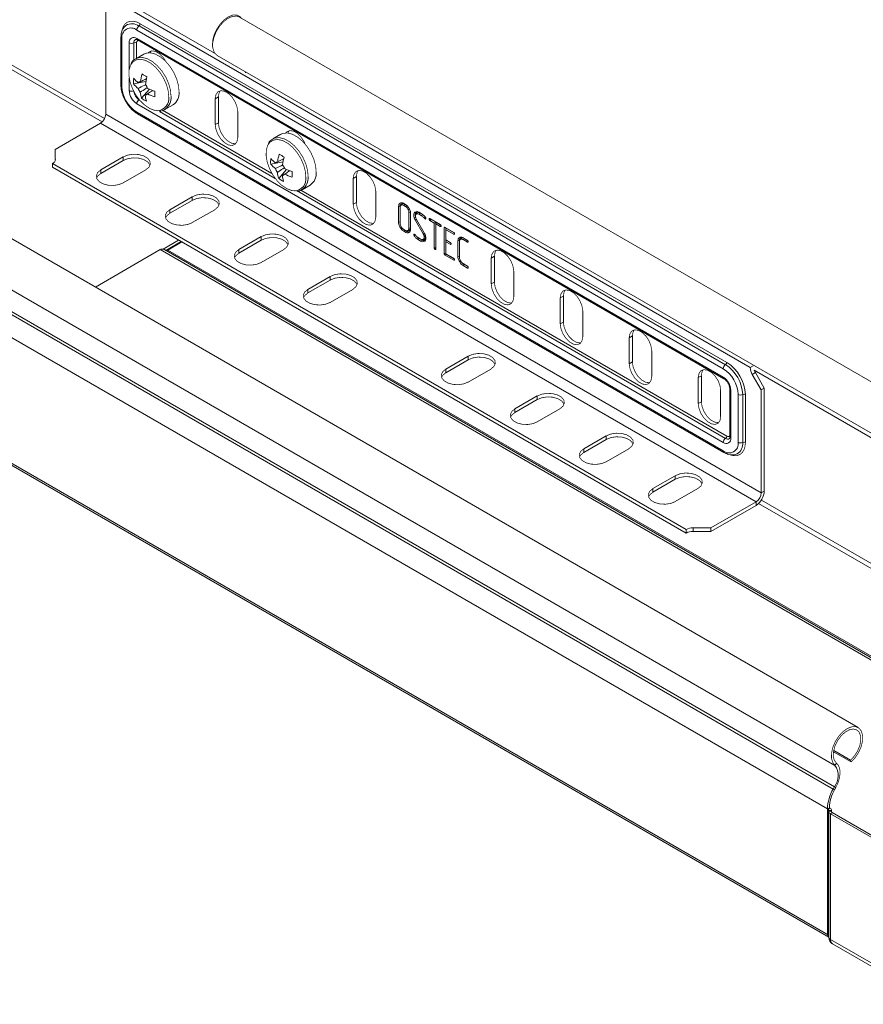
# Model space of a CAD drawing. Header units: millimetres. Extents: x 268 to 1703, y -1326 to 670.
# Tile 24 of 30: x 789 to 962, y 108 to 310. Entities that reach past the tile are written whole.
import ezdxf

# ---------------------------------------------------------------- set-up
doc = ezdxf.new("R2010")
doc.units = ezdxf.units.MM
doc.linetypes.add('K5LT32768', pattern=[0])
doc.linetypes.add('K5LT32769', pattern=[0])

msp = doc.modelspace()

# ---------------------------------------------------------------- linework, layer by layer
at = {"color": 7, "linetype": 'K5LT32768', "lineweight": 15}
for p, q in [((659.25, 400.44), (828.56, 302.7)), ((805.53, 288.57), (658.61, 373.39)), ((938.36, 238.24), (808.5, 313.21)), ((806.25, 311.24), (806.25, 290.15)), ((813.32, 308.71), (933.53, 239.32)), ((1023.15, 200.67), (833.65, 310.07)), ((932.82, 238.01), (812.62, 307.41)), ((813.07, 308.24), (933.27, 238.84)), ((809.37, 305.94), (809.37, 296.14)), ((809.57, 305.65), (809.57, 295.85)), ((812.62, 305.69), (932.82, 236.29)), ((812.76, 305.37), (932.97, 235.97)), ((815.58, 303.12), (815.35, 302.75)), ((814.04, 302.47), (812.39, 301.53)), ((829.1, 302.19), (1018.6, 192.79)), ((834.89, 298.83), (834.91, 298.66)), ((811.95, 296.36), (814.49, 296.83)), ((813.59, 293.42), (815.22, 295.27)), ((814.34, 294.07), (814.61, 294.24)), ((829.34, 293.71), (828.7, 293.34)), ((828.7, 293.34), (828.7, 288.03)), ((829.34, 293.71), (829.34, 288.4)), ((932.82, 222.91), (812.62, 292.3)), ((812.62, 290.58), (932.82, 221.19)), ((818.39, 291.13), (820.04, 292.08)), ((833.3, 285.38), (833.3, 290.69)), ((806.25, 290.15), (940.6, 212.59)), ((812.76, 290.26), (932.97, 220.87)), ((805.19, 288.32), (795.92, 282.96)), ((805.19, 288.32), (939.54, 210.76)), ((829.34, 288.4), (828.7, 288.03)), ((842.14, 286.04), (840.5, 285.1)), ((795.92, 280.85), (795.92, 282.96)), ((809.85, 281.41), (805.26, 278.76)), ((809.85, 280.68), (805.26, 278.03)), ((809.85, 280.68), (809.85, 281.41)), ((795.34, 280.04), (925.2, 205.07)), ((795.34, 279.3), (795.34, 280.04)), ((795.34, 279.3), (925.2, 204.33)), ((805.26, 278.03), (805.26, 278.76)), ((809.85, 276.11), (814.45, 278.76)), ((840.06, 279.93), (842.59, 280.4)), ((841.7, 276.99), (843.33, 278.84)), ((842.45, 277.63), (842.72, 277.81)), ((857.62, 277.38), (856.99, 277.01)), ((856.99, 277.01), (856.99, 271.71)), ((857.62, 277.38), (857.62, 272.07)), ((846.5, 274.7), (848.14, 275.65)), ((960.47, 164.48), (770.96, 273.88)), ((823.99, 273.25), (819.4, 270.6)), ((823.99, 272.51), (819.4, 269.86)), ((823.99, 272.51), (823.99, 273.25)), ((861.58, 269.05), (861.58, 274.36)), ((819.4, 269.86), (819.4, 270.6)), ((823.99, 267.94), (828.59, 270.6)), ((857.62, 272.07), (856.99, 271.71)), ((866.58, 271.32), (866.28, 271.25)), ((866.28, 268.01), (866.28, 271.25)), ((866.58, 268.08), (866.58, 271.12)), ((866.61, 271.08), (866.61, 267.8)), ((867.33, 271.86), (867.68, 271.66)), ((867.54, 271.7), (867.33, 271.48)), ((867.69, 271.27), (867.33, 271.48)), ((867.9, 271.49), (867.69, 271.27)), ((868.4, 266.77), (868.4, 270.04)), ((868.7, 266.84), (868.7, 270.12)), ((868.74, 269.83), (868.74, 266.59)), ((869.7, 269.52), (869.4, 269.45)), ((871.32, 265.66), (869.72, 268.4)), ((869.73, 269.28), (869.74, 269.11)), ((869.74, 269.11), (869.76, 269.02)), ((869.76, 269.02), (869.78, 268.93)), ((870.01, 269.89), (869.86, 269.67)), ((869.95, 268.57), (871.54, 265.83)), ((869.96, 270.14), (870.24, 270.21)), ((870.46, 270.06), (870.98, 269.76)), ((870.98, 269.37), (870.46, 269.67)), ((871.2, 269.59), (870.66, 269.9)), ((871.82, 268.95), (871.61, 268.79)), ((871.71, 268.7), (871.61, 268.79)), ((872.76, 268.73), (872.52, 268.67)), ((872.7, 268.76), (874.81, 267.55)), ((872.92, 268.6), (872.7, 268.38)), ((873.59, 267.87), (872.7, 268.38)), ((872.84, 268.67), (872.84, 268.68)), ((873.88, 268.04), (872.92, 268.6)), ((866.58, 268.08), (866.28, 268.01)), ((867.54, 266.41), (867.3, 266.59)), ((867.33, 266.57), (867.69, 266.36)), ((873.88, 268.04), (873.59, 267.87)), ((873.59, 262.76), (873.59, 267.87)), ((873.88, 262.83), (873.88, 268.04)), ((874.05, 267.95), (873.92, 267.68)), ((873.92, 267.68), (873.92, 262.57)), ((874.81, 267.16), (873.92, 267.68)), ((874.9, 267.45), (874.05, 267.95)), ((875.9, 266.92), (875.65, 266.86)), ((875.65, 261.59), (875.65, 266.86)), ((875.82, 266.96), (877.57, 265.95)), ((875.94, 261.66), (875.94, 266.89)), ((876.11, 266.76), (875.98, 266.49)), ((875.98, 266.49), (875.98, 264.41)), ((877.57, 265.57), (875.98, 266.49)), ((877.67, 265.85), (876.11, 266.76)), ((955.72, 156.74), (766.21, 266.14)), ((818.02, 262.53), (821.2, 264.37)), ((838.14, 265.09), (833.54, 262.43)), ((838.14, 264.35), (833.54, 261.7)), ((838.14, 264.35), (838.14, 265.09)), ((867.68, 265.98), (867.33, 266.18)), ((867.89, 266.2), (867.78, 266.27)), ((869.63, 265.52), (869.4, 265.46)), ((869.42, 265.36), (869.4, 265.46)), ((869.67, 265.47), (869.42, 265.36)), ((869.48, 265.25), (869.42, 265.36)), ((869.56, 265.59), (869.66, 265.49)), ((870.28, 264.87), (870.8, 264.56)), ((870.8, 264.18), (870.28, 264.48)), ((871.56, 265.8), (871.32, 265.66)), ((871.53, 264.96), (871.52, 265.11)), ((871.72, 264.34), (871.57, 264.12)), ((871.79, 264.41), (871.72, 264.34)), ((871.78, 265.3), (871.81, 265.19)), ((871.81, 265.19), (871.85, 265.01)), ((871.83, 265.04), (871.82, 265.15)), ((871.85, 265.01), (871.86, 264.91)), ((871.86, 264.91), (871.86, 264.79)), ((875.98, 264.41), (876.86, 263.9)), ((876.11, 264.3), (875.98, 264.03)), ((876.96, 263.81), (876.11, 264.3)), ((878.73, 264.31), (878.44, 264.23)), ((880.38, 263.95), (879.49, 264.46)), ((879.5, 264.84), (880.38, 264.33)), ((880.48, 264.23), (879.7, 264.68)), ((804.14, 254.73), (817.44, 262.41)), ((1006.95, 153.01), (817.44, 262.41)), ((1007.67, 153.08), (818.17, 262.48)), ((818.54, 262.26), (821.7, 264.09)), ((818.98, 262.31), (821.87, 263.98)), ((1008.49, 152.91), (818.98, 262.31)), ((833.54, 261.7), (833.54, 262.43)), ((838.14, 259.78), (842.73, 262.43)), ((873.88, 262.83), (873.59, 262.76)), ((873.92, 262.63), (873.75, 262.46)), ((873.91, 262.49), (873.87, 262.44)), ((873.92, 262.73), (873.9, 262.75)), ((875.98, 264.03), (875.98, 261.58)), ((876.86, 263.52), (875.98, 264.03)), ((878.44, 260.99), (878.44, 264.23)), ((878.73, 261.06), (878.73, 264.1)), ((878.77, 264.06), (878.77, 260.78)), ((880.54, 264.12), (880.38, 263.95)), ((955.35, 151.9), (765.84, 261.3)), ((955.59, 152.33), (766.09, 261.73)), ((875.94, 261.66), (875.65, 261.59)), ((876.04, 261.5), (875.82, 261.28)), ((877.57, 260.27), (875.82, 261.28)), ((875.98, 261.58), (877.57, 260.66)), ((877.67, 260.56), (876.04, 261.5)), ((877.73, 260.44), (877.57, 260.27)), ((878.73, 261.06), (878.44, 260.99)), ((885.91, 261.05), (885.27, 260.69)), ((885.27, 260.69), (885.27, 255.38)), ((885.91, 261.05), (885.91, 255.75)), ((879.49, 259.55), (880.38, 259.04)), ((879.71, 259.38), (879.5, 259.16)), ((880.38, 258.65), (879.5, 259.16)), ((879.71, 259.38), (879.54, 259.52)), ((880.48, 258.94), (879.71, 259.38)), ((954.18, 147.85), (764.67, 257.25)), ((852.28, 256.92), (847.68, 254.27)), ((852.28, 256.19), (852.28, 256.92)), ((889.87, 252.73), (889.87, 258.03)), ((852.28, 256.19), (847.68, 253.53)), ((847.68, 253.53), (847.68, 254.27)), ((852.28, 251.61), (856.88, 254.27)), ((885.91, 255.75), (885.27, 255.38)), ((900.05, 252.89), (899.41, 252.52)), ((899.41, 252.52), (899.41, 247.21)), ((900.05, 252.89), (900.05, 247.58)), ((904.01, 244.56), (904.01, 249.87)), ((900.05, 247.58), (899.41, 247.21)), ((914.19, 244.73), (913.56, 244.36)), ((913.56, 244.36), (913.56, 239.05)), ((914.19, 244.73), (914.19, 239.42)), ((880.56, 240.59), (875.97, 237.94)), ((880.56, 239.86), (880.56, 240.59)), ((918.15, 236.4), (918.15, 241.7)), ((880.56, 239.86), (875.97, 237.2)), ((914.19, 239.42), (913.56, 239.05)), ((938.93, 238.58), (938.36, 238.24)), ((875.97, 237.2), (875.97, 237.94)), ((880.56, 235.29), (885.16, 237.94)), ((928.33, 236.56), (927.7, 236.19)), ((927.7, 236.19), (927.7, 230.89)), ((928.33, 236.56), (928.33, 231.25)), ((939.41, 237.22), (938.77, 236.85)), ((938.77, 236.85), (940.6, 233.68)), ((939.41, 237.22), (941.24, 234.05)), ((941.24, 234.05), (940.6, 233.68)), ((941.24, 212.96), (941.24, 234.05)), ((894.71, 232.43), (890.11, 229.78)), ((894.71, 231.69), (894.71, 232.43)), ((932.29, 228.23), (932.29, 233.54)), ((934.17, 233.89), (934.17, 224.09)), ((934.17, 233.89), (934.17, 233.88)), ((934.38, 233.6), (934.38, 223.81)), ((935.87, 222.94), (935.87, 232.74)), ((936.81, 232.72), (936.81, 222.92)), ((937.35, 232.7), (937.35, 222.91)), ((940.6, 212.59), (940.6, 233.68)), ((954.18, 122.09), (764.67, 231.49)), ((764.92, 230.94), (954.43, 121.55)), ((894.71, 231.69), (890.11, 229.04)), ((928.33, 231.25), (927.7, 230.89)), ((890.11, 229.04), (890.11, 229.78)), ((894.71, 227.12), (899.3, 229.78)), ((908.85, 224.27), (904.25, 221.61)), ((908.85, 223.53), (908.85, 224.27)), ((908.85, 223.53), (904.25, 220.88)), ((904.25, 220.88), (904.25, 221.61)), ((908.85, 218.96), (913.44, 221.61)), ((935.67, 220.57), (935.6, 220.54)), ((922.99, 216.1), (918.39, 213.45)), ((922.99, 215.37), (922.99, 216.1)), ((922.99, 215.37), (918.39, 212.71)), ((918.39, 212.71), (918.39, 213.45)), ((922.99, 210.79), (927.59, 213.45)), ((940.6, 212.59), (941.24, 212.96)), ((930.27, 205.41), (939.54, 210.76)), ((930.27, 204.67), (939.54, 210.02)), ((939.54, 210.76), (939.54, 210.02)), ((925.2, 204.33), (925.2, 205.07)), ((930.27, 205.41), (926.62, 205.41)), ((926.62, 204.67), (926.62, 205.41)), ((930.27, 204.67), (926.62, 204.67)), ((930.27, 204.67), (930.27, 205.41)), ((959.02, 157.44), (955.41, 159.52)), ((958.92, 157.81), (955.46, 159.81)), ((959.02, 157.44), (958.92, 157.81)), ((955.72, 156.74), (956.02, 157.2)), ((955.59, 152.33), (955.35, 151.9)), ((955.35, 151.9), (955.63, 151.75)), ((955.59, 152.33), (955.87, 152.19)), ((955.87, 152.19), (955.63, 151.75)), ((954.18, 147.85), (954.57, 148.07)), ((954.18, 147.85), (954.18, 122.09)), ((954.18, 147.85), (954.32, 147.77)), ((954.71, 147.99), (954.32, 147.77)), ((954.32, 147.77), (954.32, 122.01)), ((954.48, 147.52), (954.46, 147.33)), ((955.01, 147.31), (954.46, 147.33)), ((954.46, 147.29), (954.46, 121.54)), ((955.03, 147.51), (954.48, 147.52)), ((954.57, 148.07), (954.71, 147.99)), ((955.03, 147.51), (955.01, 147.31)), ((955.03, 147.21), (955.03, 147.54)), ((955.17, 147.07), (954.79, 146.85)), ((954.79, 146.85), (954.79, 121.09)), ((954.79, 146.85), (976.24, 134.46)), ((955.17, 147.07), (976.63, 134.68)), ((954.18, 122.09), (954.32, 122.01)), ((954.43, 121.55), (954.46, 121.52)), ((954.79, 121.09), (976.24, 108.71)), ((955.2, 120.18), (976.66, 107.79))]:
    msp.add_line(p, q, dxfattribs=at)
at = {"color": 8, "linetype": 'K5LT32769', "lineweight": 15, "true_color": 0x808080}
for p, q in [((659.25, 373.99), (806.02, 289.26)), ((811.06, 299.31), (811.06, 304.79)), ((812.01, 304.77), (812.01, 301.21)), ((812.55, 304.75), (812.55, 301.61)), ((811.06, 294.99), (811.06, 297.63)), ((813.07, 293.13), (813.11, 293.16)), ((813.07, 293.13), (813.19, 293.06)), ((817.27, 290.71), (840.99, 277.01)), ((817.9, 290.96), (840.32, 278.02)), ((845.46, 274.43), (933.27, 223.74)), ((846.25, 274.6), (933.53, 224.21)), ((1024.5, 188.44), (939.18, 237.7)), ((1024.04, 161.89), (940.03, 210.39)), ((1024.5, 162.69), (940.63, 211.11)), ((955.01, 147.31), (955.01, 147.28)), ((955.03, 147.51), (955.03, 147.21))]:
    msp.add_line(p, q, dxfattribs=at)
at = {"color": 8, "linetype": 'K5LT32769', "true_color": 0x808080, "const_width": 0.15}
for points in [[(809.53, 307.02), (809.58, 307.33), (809.8, 308.03), (810.15, 308.59), (810.62, 308.98), (811.2, 309.19), (811.86, 309.22), (812.58, 309.06), (813.32, 308.71)], [(819.16, 293.68), (819.06, 294.91), (818.7, 296.22), (818.12, 297.53), (817.35, 298.75), (816.44, 299.81), (815.44, 300.64), (814.42, 301.18), (813.44, 301.41), (812.56, 301.31), (811.84, 300.88), (811.36, 300.24)], [(819.63, 293.76), (819.53, 295.04), (819.16, 296.41), (818.56, 297.77), (817.75, 299.03), (816.8, 300.13), (815.76, 300.99), (814.7, 301.56), (813.68, 301.8), (812.77, 301.69), (812.42, 301.54)], [(847.27, 277.25), (847.16, 278.48), (846.81, 279.79), (846.23, 281.1), (845.46, 282.32), (844.55, 283.38), (843.55, 284.21), (842.52, 284.75), (841.54, 284.98), (840.67, 284.88), (839.95, 284.45), (839.47, 283.81)], [(847.74, 277.33), (847.63, 278.61), (847.27, 279.98), (846.66, 281.33), (845.86, 282.6), (844.91, 283.7), (843.87, 284.56), (842.81, 285.13), (841.79, 285.37), (840.88, 285.26), (840.53, 285.11)], [(937.35, 222.91), (937.28, 222.09), (937.06, 221.39), (936.71, 220.83), (936.23, 220.43), (935.65, 220.22), (934.99, 220.19), (934.28, 220.36), (934.06, 220.44)]]:
    msp.add_lwpolyline(points, dxfattribs=at)
at = {"color": 7, "linetype": 'K5LT32768', "const_width": 0.15}
for points in [[(828.2, 303.66), (828.12, 304.17), (828.16, 305.23), (828.45, 306.38), (828.97, 307.53), (829.67, 308.59), (830.49, 309.47), (831.39, 310.11), (832.27, 310.46), (833.09, 310.49), (833.76, 310.19), (834.14, 309.79)], [(833.65, 310.07), (833.05, 310.27), (832.21, 310.2), (831.3, 309.8), (830.4, 309.11), (829.57, 308.17), (828.89, 307.07), (828.42, 305.89), (828.18, 304.73), (828.2, 303.68), (828.48, 302.84), (828.99, 302.26), (829.1, 302.19)], [(821.28, 294.71), (821.17, 295.99), (820.8, 297.35), (820.2, 298.71), (819.4, 299.98), (818.45, 301.08), (817.41, 301.94), (816.35, 302.51), (815.33, 302.75), (814.41, 302.64), (814.04, 302.47)], [(818.57, 300.96), (818.01, 301.81), (817.26, 302.56), (816.46, 303.02), (815.71, 303.14), (815.1, 302.9), (814.94, 302.75)], [(811.36, 300.24), (811.32, 300.16), (811.04, 299.19), (811.02, 298.02), (811.25, 296.74), (811.72, 295.42), (812.4, 294.14), (813.25, 292.99), (814.21, 292.04), (815.23, 291.35), (816.24, 290.96), (816.95, 290.88)], [(834.93, 298.61), (834.93, 298.64), (834.89, 298.83)], [(833.3, 290.69), (833.16, 291.68), (832.76, 292.71), (832.15, 293.65), (831.4, 294.4), (830.6, 294.86), (829.85, 294.98), (829.24, 294.74), (828.84, 294.17), (828.7, 293.34)], [(829.73, 294.96), (829.48, 294.54), (829.34, 293.71)], [(818.39, 291.13), (818.41, 291.14), (818.49, 291.19)], [(828.7, 288.03), (828.84, 287.05), (829.24, 286.02), (829.85, 285.07), (830.6, 284.33), (831.4, 283.86), (832.15, 283.75), (832.76, 283.99), (833.16, 284.55), (833.3, 285.38)], [(829.34, 288.4), (829.48, 287.41), (829.88, 286.39), (830.49, 285.44), (831.24, 284.69), (832.04, 284.23), (832.79, 284.11), (832.91, 284.13)], [(847.14, 284.02), (846.9, 284.54), (846.29, 285.49), (845.54, 286.23), (844.74, 286.7), (843.99, 286.81), (843.38, 286.57), (843.15, 286.32)], [(843.87, 286.8), (843.62, 286.37), (843.59, 286.3)], [(849.38, 278.28), (849.28, 279.56), (848.91, 280.92), (848.31, 282.28), (847.51, 283.55), (846.56, 284.65), (845.52, 285.51), (844.45, 286.08), (843.43, 286.32), (842.52, 286.21), (842.14, 286.04)], [(839.47, 283.81), (839.43, 283.73), (839.15, 282.76), (839.13, 281.59), (839.36, 280.31), (839.83, 278.99), (840.51, 277.71), (841.36, 276.56), (842.32, 275.61), (843.34, 274.92), (844.35, 274.53), (845.06, 274.45)], [(814.45, 278.76), (815.1, 279.29), (815.39, 279.92), (815.29, 280.57), (814.81, 281.16), (814.01, 281.62), (812.99, 281.9), (811.87, 281.96), (810.78, 281.79), (809.85, 281.41)], [(815.34, 279.72), (815.29, 279.84), (814.81, 280.43), (814.01, 280.89), (812.99, 281.16), (811.87, 281.22), (810.78, 281.05), (809.85, 280.68)], [(805.26, 278.76), (804.61, 278.23), (804.32, 277.6), (804.42, 276.95), (804.89, 276.36), (805.69, 275.9), (806.71, 275.62), (807.84, 275.56), (808.93, 275.73), (809.85, 276.11)], [(861.58, 274.36), (861.45, 275.35), (861.05, 276.38), (860.43, 277.32), (859.68, 278.07), (858.89, 278.53), (858.14, 278.65), (857.53, 278.41), (857.13, 277.84), (856.99, 277.01)], [(858.01, 278.63), (857.76, 278.21), (857.62, 277.38)], [(805.26, 278.03), (804.61, 277.49), (804.37, 277.07)], [(846.5, 274.7), (846.52, 274.71), (846.6, 274.76)], [(828.59, 270.6), (829.24, 271.13), (829.53, 271.76), (829.43, 272.41), (828.96, 273), (828.16, 273.46), (827.13, 273.74), (826.01, 273.79), (824.92, 273.62), (823.99, 273.25)], [(829.48, 271.56), (829.43, 271.67), (828.96, 272.26), (828.16, 272.72), (827.13, 273), (826.01, 273.06), (824.92, 272.89), (823.99, 272.51)], [(819.4, 270.6), (818.75, 270.06), (818.46, 269.43), (818.56, 268.78), (819.03, 268.19), (819.83, 267.73), (820.86, 267.46), (821.98, 267.4), (823.07, 267.57), (823.99, 267.94)], [(856.99, 271.71), (857.13, 270.72), (857.53, 269.69), (858.14, 268.75), (858.89, 268), (859.68, 267.54), (860.43, 267.42), (861.05, 267.66), (861.45, 268.23), (861.58, 269.05)], [(857.62, 272.07), (857.76, 271.09), (858.16, 270.06), (858.77, 269.11), (859.52, 268.36), (860.32, 267.9), (861.07, 267.79), (861.2, 267.8)], [(866.89, 271.69), (866.81, 271.58), (866.74, 271.47)], [(819.4, 269.86), (818.75, 269.33), (818.51, 268.9)], [(868.7, 270.12), (868.61, 270.09), (868.52, 270.07), (868.4, 270.04)], [(869.75, 269.05), (869.62, 269), (869.48, 268.94)], [(869.96, 270.14), (869.88, 270.13), (869.8, 270.13), (869.69, 270.12)], [(869.97, 268.54), (869.91, 268.51), (869.83, 268.47), (869.72, 268.4)], [(870.66, 269.9), (870.6, 269.83), (870.54, 269.76), (870.46, 269.67)], [(871.2, 269.59), (871.13, 269.52), (871.07, 269.46), (870.98, 269.37)], [(867.54, 266.41), (867.48, 266.34), (867.42, 266.27), (867.33, 266.18)], [(868.11, 266.27), (868.24, 266.28), (868.37, 266.29)], [(868.7, 266.84), (868.61, 266.82), (868.52, 266.8), (868.4, 266.77)], [(874.97, 267.33), (874.89, 267.26), (874.81, 267.16)], [(842.73, 262.43), (843.38, 262.97), (843.67, 263.6), (843.57, 264.24), (843.1, 264.83), (842.3, 265.3), (841.28, 265.57), (840.15, 265.63), (839.06, 265.46), (838.14, 265.09)], [(843.62, 263.39), (843.57, 263.51), (843.1, 264.1), (842.3, 264.56), (841.28, 264.84), (840.15, 264.89), (839.06, 264.72), (838.14, 264.35)], [(867.89, 266.2), (867.83, 266.14), (867.77, 266.07), (867.68, 265.98)], [(869.72, 265.4), (869.61, 265.33), (869.48, 265.25)], [(870.5, 264.7), (870.43, 264.64), (870.37, 264.57), (870.28, 264.48)], [(871.01, 264.41), (870.95, 264.34), (870.88, 264.27), (870.8, 264.18)], [(871.22, 264.48), (871.35, 264.49), (871.48, 264.49)], [(871.75, 265.39), (871.64, 265.34), (871.48, 265.28)], [(871.81, 265.19), (871.68, 265.16), (871.52, 265.11)], [(871.83, 265.04), (871.74, 265.02), (871.65, 264.99), (871.53, 264.96)], [(877.73, 265.74), (877.68, 265.68), (877.57, 265.57)], [(879.04, 264.68), (878.97, 264.57), (878.9, 264.45)], [(879.7, 264.68), (879.64, 264.62), (879.57, 264.55), (879.49, 264.46)], [(833.54, 262.43), (832.89, 261.9), (832.6, 261.27), (832.7, 260.62), (833.18, 260.03), (833.97, 259.57), (835, 259.29), (836.12, 259.24), (837.21, 259.41), (838.14, 259.78)], [(877.03, 263.69), (876.97, 263.63), (876.86, 263.52)], [(889.87, 258.03), (889.73, 259.02), (889.33, 260.05), (888.72, 260.99), (887.97, 261.74), (887.17, 262.2), (886.42, 262.32), (885.81, 262.08), (885.41, 261.51), (885.27, 260.69)], [(886.29, 262.3), (886.05, 261.88), (885.91, 261.05)], [(833.54, 261.7), (832.89, 261.16), (832.65, 260.74)], [(880.54, 258.82), (880.49, 258.76), (880.38, 258.65)], [(856.88, 254.27), (857.52, 254.8), (857.81, 255.43), (857.72, 256.08), (857.24, 256.67), (856.44, 257.13), (855.42, 257.41), (854.29, 257.46), (853.2, 257.3), (852.28, 256.92)], [(857.76, 255.23), (857.72, 255.35), (857.24, 255.94), (856.44, 256.4), (855.42, 256.67), (854.29, 256.73), (853.2, 256.56), (852.28, 256.19)], [(847.68, 254.27), (847.04, 253.73), (846.74, 253.1), (846.84, 252.46), (847.32, 251.87), (848.12, 251.4), (849.14, 251.13), (850.26, 251.07), (851.35, 251.24), (852.28, 251.61)], [(885.27, 255.38), (885.41, 254.39), (885.81, 253.36), (886.42, 252.42), (887.17, 251.67), (887.97, 251.21), (888.72, 251.09), (889.33, 251.33), (889.73, 251.9), (889.87, 252.73)], [(885.91, 255.75), (886.05, 254.76), (886.45, 253.73), (887.06, 252.78), (887.81, 252.04), (888.61, 251.58), (889.36, 251.46), (889.48, 251.48)], [(904.01, 249.87), (903.87, 250.86), (903.47, 251.88), (902.86, 252.83), (902.11, 253.58), (901.31, 254.04), (900.56, 254.16), (899.95, 253.92), (899.55, 253.35), (899.41, 252.52)], [(900.44, 254.14), (900.19, 253.72), (900.05, 252.89)], [(847.68, 253.53), (847.04, 253), (846.79, 252.57)], [(899.41, 247.21), (899.55, 246.23), (899.95, 245.2), (900.56, 244.25), (901.31, 243.5), (902.11, 243.04), (902.86, 242.93), (903.47, 243.17), (903.87, 243.73), (904.01, 244.56)], [(900.05, 247.58), (900.19, 246.59), (900.59, 245.57), (901.2, 244.62), (901.95, 243.87), (902.75, 243.41), (903.5, 243.29), (903.62, 243.31)], [(918.15, 241.7), (918.01, 242.69), (917.61, 243.72), (917, 244.67), (916.25, 245.41), (915.46, 245.87), (914.71, 245.99), (914.09, 245.75), (913.69, 245.19), (913.56, 244.36)], [(914.58, 245.98), (914.33, 245.55), (914.19, 244.73)], [(885.16, 237.94), (885.81, 238.47), (886.1, 239.1), (886, 239.75), (885.52, 240.34), (884.73, 240.8), (883.7, 241.08), (882.58, 241.14), (881.49, 240.97), (880.56, 240.59)], [(886.05, 238.9), (886, 239.02), (885.52, 239.61), (884.73, 240.07), (883.7, 240.34), (882.58, 240.4), (881.49, 240.23), (880.56, 239.86)], [(913.56, 239.05), (913.69, 238.06), (914.09, 237.03), (914.71, 236.09), (915.46, 235.34), (916.25, 234.88), (917, 234.76), (917.61, 235), (918.01, 235.57), (918.15, 236.4)], [(914.19, 239.42), (914.33, 238.43), (914.73, 237.4), (915.34, 236.46), (916.09, 235.71), (916.89, 235.25), (917.64, 235.13), (917.77, 235.15)], [(875.97, 237.94), (875.32, 237.41), (875.03, 236.78), (875.13, 236.13), (875.6, 235.54), (876.4, 235.08), (877.42, 234.8), (878.55, 234.74), (879.64, 234.91), (880.56, 235.29)], [(875.97, 237.2), (875.32, 236.67), (875.08, 236.25)], [(932.29, 233.54), (932.16, 234.53), (931.76, 235.56), (931.15, 236.5), (930.4, 237.25), (929.6, 237.71), (928.85, 237.83), (928.24, 237.59), (927.84, 237.02), (927.7, 236.19)], [(928.72, 237.81), (928.47, 237.39), (928.33, 236.56)], [(899.3, 229.78), (899.95, 230.31), (900.24, 230.94), (900.14, 231.59), (899.67, 232.18), (898.87, 232.64), (897.84, 232.91), (896.72, 232.97), (895.63, 232.8), (894.71, 232.43)], [(900.19, 230.74), (900.14, 230.85), (899.67, 231.44), (898.87, 231.9), (897.84, 232.18), (896.72, 232.24), (895.63, 232.07), (894.71, 231.69)], [(927.7, 230.89), (927.84, 229.9), (928.24, 228.87), (928.85, 227.92), (929.6, 227.18), (930.4, 226.72), (931.15, 226.6), (931.76, 226.84), (932.16, 227.41), (932.29, 228.23)], [(928.33, 231.25), (928.47, 230.27), (928.87, 229.24), (929.48, 228.29), (930.23, 227.54), (931.03, 227.08), (931.78, 226.97), (931.91, 226.98)], [(890.11, 229.78), (889.46, 229.24), (889.17, 228.61), (889.27, 227.96), (889.75, 227.37), (890.54, 226.91), (891.57, 226.64), (892.69, 226.58), (893.78, 226.75), (894.71, 227.12)], [(890.11, 229.04), (889.46, 228.51), (889.22, 228.08)], [(913.44, 221.61), (914.09, 222.15), (914.38, 222.77), (914.29, 223.42), (913.81, 224.01), (913.01, 224.48), (911.99, 224.75), (910.86, 224.81), (909.77, 224.64), (908.85, 224.27)], [(914.33, 222.57), (914.29, 222.69), (913.81, 223.28), (913.01, 223.74), (911.99, 224.02), (910.86, 224.07), (909.77, 223.9), (908.85, 223.53)], [(904.25, 221.61), (903.6, 221.08), (903.31, 220.45), (903.41, 219.8), (903.89, 219.21), (904.69, 218.75), (905.71, 218.47), (906.83, 218.42), (907.92, 218.58), (908.85, 218.96)], [(904.25, 220.88), (903.6, 220.34), (903.36, 219.92)], [(927.59, 213.45), (928.23, 213.98), (928.53, 214.61), (928.43, 215.26), (927.95, 215.85), (927.15, 216.31), (926.13, 216.59), (925, 216.64), (923.91, 216.47), (922.99, 216.1)], [(928.48, 214.41), (928.43, 214.52), (927.95, 215.12), (927.15, 215.58), (926.13, 215.85), (925, 215.91), (923.91, 215.74), (922.99, 215.37)], [(918.39, 213.45), (917.75, 212.91), (917.45, 212.28), (917.55, 211.64), (918.03, 211.04), (918.83, 210.58), (919.85, 210.31), (920.98, 210.25), (922.07, 210.42), (922.99, 210.79)], [(918.39, 212.71), (917.75, 212.18), (917.5, 211.75)], [(959.02, 157.44), (959.87, 158.34), (960.57, 159.42), (961.09, 160.59), (961.37, 161.76), (961.39, 162.83), (961.15, 163.72), (960.67, 164.34), (959.99, 164.66), (959.17, 164.65), (958.26, 164.3), (957.35, 163.65), (956.51, 162.74), (955.81, 161.66), (955.3, 160.49), (955.02, 159.32), (955, 158.25), (955.24, 157.37), (955.72, 156.74)], [(958.92, 157.81), (959.7, 158.66), (960.35, 159.67), (960.8, 160.77), (961.01, 161.85), (960.96, 162.8), (960.67, 163.56), (960.14, 164.03), (959.45, 164.19), (958.63, 164.02), (957.78, 163.54), (956.97, 162.78), (956.26, 161.82), (955.73, 160.74), (955.43, 159.65), (955.37, 158.63), (955.58, 157.79), (956.02, 157.2)], [(956.02, 157.2), (956.35, 156.84), (956.58, 156.36), (956.72, 155.78), (956.75, 155.13), (956.68, 154.42), (956.51, 153.68), (956.23, 152.92), (955.87, 152.19)]]:
    msp.add_lwpolyline(points, dxfattribs=at)
at = {"color": 8, "linetype": 'K5LT32769', "lineweight": 15, "true_color": 0x808080}
for centre, radius, start, end in [((811.63, 306.33), 2.38, 53.0922, 122.0937), ((809.71, 305.97), 0.348, 185.384, 245.9735), ((812.72, 304.85), 0.717, 118.8569, 186.835), ((813.05, 304.82), 0.507, 109.1192, 187.5557), ((812.95, 305.65), 0.339, 173.1146, 235.5734), ((809.71, 296.17), 0.348, 185.3466, 245.9749), ((811.56, 295.97), 1.1, 242.952, 290.372), ((814.33, 295.09), 2.34, 187.1281, 237.1546), ((816.72, 293.34), 2.47, 275.3903, 7.9267), ((816.64, 293.56), 3, 308.1414, 3.8469), ((812.95, 290.54), 0.339, 173.1131, 235.5749), ((844.82, 276.91), 2.47, 275.3905, 7.9269), ((844.74, 277.13), 3, 308.1417, 3.847), ((933.16, 236.25), 0.34, 173.1431, 235.2921), ((934.52, 233.92), 0.351, 187.0215, 245.8416), ((933.84, 224.6), 0.495, 231.3811, 311.9454), ((934.52, 224.12), 0.348, 185.3477, 245.9738), ((933.7, 224.29), 0.7, 232.1741, 301.9548), ((934.47, 222.61), 2.36, 300.3554, 7.6137), ((933.16, 221.15), 0.339, 173.1129, 235.5894), ((954.17, 121.71), 0.338, 28.6899, 62.4265), ((955.02, 121.97), 0.7, 176.9716, 216.981), ((955.07, 121.65), 0.63, 201.309, 243.323), ((955.75, 120.98), 0.97, 173.1248, 235.5628)]:
    msp.add_arc(centre, radius, start, end, dxfattribs=at)
at = {"color": 7, "linetype": 'K5LT32768', "lineweight": 15}
for centre, radius, start, end in [((812.7, 308.74), 0.622, 305.8202, 357.1927), ((811.43, 305.95), 1.88, 50.7968, 189.2142), ((813.7, 307.36), 1.09, 125.8207, 177.1924), ((812.01, 304.94), 0.959, 50.7973, 189.2133), ((811.56, 305.76), 1.09, 242.8113, 294.1759), ((812.26, 304.2), 0.622, 62.8116, 114.1753), ((818.75, 296.79), 6.81, 173.9206, 183.5576), ((817.07, 301.88), 6.71, 220.5863, 231.9067), ((813.37, 296.3), 0.531, 88.6508, 146.3821), ((825.92, 295.15), 12.65, 165.0667, 172.3627), ((824.84, 315.65), 20.53, 237.1342, 240.4114), ((826.93, 294.54), 12.65, 165.0682, 172.3612), ((816.18, 296.15), 6.62, 182.6054, 237.3945), ((814.43, 295.15), 3.37, 182.6059, 237.3941), ((817.05, 300.73), 6.71, 220.5864, 231.9066), ((815.34, 296.3), 2.58, 199.2528, 219.0863), ((819.62, 295.29), 6.31, 185.6223, 197.2228), ((812.39, 294.6), 2.58, 19.253, 39.087), ((820.11, 306.87), 12.59, 245.178, 252.6194), ((837.39, 293.82), 21.07, 177.1821, 180.2961), ((818.47, 294.43), 2.82, 303.7053, 5.6675), ((813.7, 292.25), 1.09, 125.8206, 177.1925), ((817.76, 299.17), 7.1, 234.0332, 243.5123), ((814.36, 294.6), 0.531, 268.6543, 326.3783), ((820.62, 294.68), 6.31, 185.621, 197.2241), ((820.08, 305.73), 12.59, 245.178, 252.6194), ((803.95, 290.26), 2.31, 302.6054, 357.3946), ((794.92, 280.95), 1.01, 294.3737, 354.3055), ((846.86, 280.36), 6.81, 173.9205, 183.5587), ((845.18, 285.45), 6.71, 220.5865, 231.9068), ((854.03, 278.72), 12.65, 165.0683, 172.3619), ((852.95, 299.22), 20.52, 237.1341, 240.4114), ((855.04, 278.11), 12.65, 165.068, 172.3606), ((845.16, 284.3), 6.71, 220.5862, 231.9065), ((843.45, 279.87), 2.58, 199.2544, 219.0855), ((841.48, 279.87), 0.531, 88.6524, 146.3825), ((840.5, 278.17), 2.58, 19.2532, 39.0867), ((848.21, 290.44), 12.59, 245.1779, 252.6195), ((865.47, 277.39), 21.04, 177.1806, 180.2986), ((847.73, 278.86), 6.31, 185.621, 197.2233), ((845.87, 282.74), 7.1, 234.0332, 243.5124), ((842.46, 278.17), 0.531, 268.6562, 326.374), ((848.73, 278.25), 6.31, 185.621, 197.2249), ((848.19, 289.3), 12.59, 245.178, 252.6195), ((846.58, 278), 2.82, 303.7056, 5.6678), ((817.87, 261.81), 0.729, 65.6862, 125.6181), ((818.72, 262.68), 0.453, 245.686, 305.6183), ((933.91, 237.96), 1.09, 125.8207, 177.1924), ((932.91, 239.35), 0.622, 305.8202, 357.1927), ((929.13, 232.37), 7.69, 2.6055, 57.3945), ((929.06, 232.33), 8.3, 2.6055, 57.3945), ((941.24, 238.34), 2.89, 181.9567, 211.1439), ((929.26, 232.44), 6.62, 2.6056, 57.3944), ((931.01, 233.45), 3.37, 2.6059, 57.3942), ((942.34, 238.91), 3.39, 201.0384, 210.0474), ((936.37, 233.71), 1.09, 242.8125, 294.1747), ((937.07, 232.15), 0.622, 62.81, 114.178), ((932.91, 224.24), 0.622, 305.8205, 357.1925), ((933.43, 223.65), 0.959, 230.7974, 9.2133), ((933.91, 222.86), 1.09, 125.8206, 177.1925), ((934.01, 222.64), 1.88, 230.7969, 9.2138), ((936.37, 223.91), 1.09, 242.8125, 294.1747), ((937.07, 222.35), 0.622, 62.81, 114.178), ((937.55, 213.13), 3.69, 302.6055, 357.3945), ((938.3, 212.7), 2.31, 302.6054, 357.3946), ((926.56, 202.52), 2.89, 88.8558, 118.04), ((926.56, 201.79), 2.89, 88.8558, 118.04), ((952.66, 154.62), 3.72, 321.9543, 34.7637), ((962.76, 147.57), 8.59, 149.717, 178.1227), ((962.36, 147.82), 7.8, 149.717, 178.1228), ((954.22, 147.52), 0.267, 0.5583, 66.4257), ((955, 147.34), 0.534, 180.5526, 246.4315), ((954.5, 147.5), 0.534, 0.5416, 66.4376), ((955.28, 147.31), 0.267, 180.5486, 246.4355), ((954.76, 122.03), 0.582, 173.1323, 235.5555), ((954.84, 121.54), 0.377, 180.1145, 197.902)]:
    msp.add_arc(centre, radius, start, end, dxfattribs=at)
for points, knots in [([(810.36, 308.34), (810.17, 308.15), (809.78, 307.78), (809.44, 306.95), (809.39, 306.29), (809.37, 305.94)], [0, 0, 0, 0, 0.311776, 0.637389, 1, 1, 1, 1]), ([(812.38, 305.48), (812.39, 305.48), (812.41, 305.5), (812.61, 305.45), (812.73, 305.38), (812.76, 305.37)], [0, 0, 0, 0, 0.482945, 0.877778, 1, 1, 1, 1]), ([(812.44, 301.51), (812.34, 301.46), (811.97, 301.29), (811.62, 300.9), (811.46, 300.53), (811.42, 300.44)], [0, 0, 0, 0, 0.232869, 0.813744, 1, 1, 1, 1]), ([(813.4, 296.82), (813.34, 296.79), (813.18, 296.72), (813.03, 296.64), (812.93, 296.59)], [0, 0, 0, 0, 0.381765, 1, 1, 1, 1]), ([(813.39, 296.83), (813.48, 296.87), (813.87, 297.06), (814.26, 297.25), (814.56, 297.4)], [0, 0, 0, 0, 0.226642, 1, 1, 1, 1]), ([(809.37, 296.14), (809.37, 295.94), (809.39, 295.38), (809.61, 294.4), (810.08, 293.24), (810.73, 292.15), (811.52, 291.19), (812.23, 290.59), (812.65, 290.33), (812.76, 290.26)], [0, 0, 0, 0, 0.090959, 0.260695, 0.42994, 0.59888, 0.768322, 0.939039, 1, 1, 1, 1]), ([(812.91, 295.45), (813, 295.5), (813.5, 295.74), (814.01, 295.99), (814.42, 296.19)], [0, 0, 0, 0, 0.191017, 1, 1, 1, 1]), ([(814.74, 295.61), (814.36, 295.36), (813.9, 295.04), (813.43, 294.73), (813.34, 294.67)], [0, 0, 0, 0, 0.809265, 1, 1, 1, 1]), ([(815.88, 295.04), (815.6, 294.85), (815.24, 294.6), (814.88, 294.36), (814.8, 294.3)], [0, 0, 0, 0, 0.773325, 1, 1, 1, 1]), ([(817.33, 290.81), (817.33, 290.81), (817.66, 290.78), (818.08, 290.92), (818.41, 291.17), (818.49, 291.24)], [0, 0, 0, 0, 0.003898, 0.742425, 1, 1, 1, 1]), ([(840.55, 285.08), (840.44, 285.03), (840.08, 284.86), (839.72, 284.47), (839.57, 284.1), (839.53, 284)], [0, 0, 0, 0, 0.232869, 0.813749, 1, 1, 1, 1]), ([(841.49, 280.4), (841.58, 280.44), (842.03, 280.66), (842.48, 280.88), (842.85, 281.06)], [0, 0, 0, 0, 0.196989, 1, 1, 1, 1]), ([(841.01, 279.02), (841.11, 279.07), (841.61, 279.31), (842.12, 279.56), (842.52, 279.76)], [0, 0, 0, 0, 0.191017, 1, 1, 1, 1]), ([(841.51, 280.39), (841.45, 280.36), (841.29, 280.29), (841.14, 280.21), (841.04, 280.16)], [0, 0, 0, 0, 0.381765, 1, 1, 1, 1]), ([(842.85, 279.18), (842.47, 278.93), (842, 278.61), (841.54, 278.3), (841.45, 278.24)], [0, 0, 0, 0, 0.809265, 1, 1, 1, 1]), ([(843.9, 278.55), (843.65, 278.38), (843.32, 278.15), (842.99, 277.93), (842.91, 277.87)], [0, 0, 0, 0, 0.754741, 1, 1, 1, 1]), ([(845.44, 274.38), (845.44, 274.38), (845.77, 274.35), (846.19, 274.49), (846.51, 274.74), (846.6, 274.81)], [0, 0, 0, 0, 0.003906, 0.742421, 1, 1, 1, 1]), ([(866.28, 271.25), (866.29, 271.4), (866.32, 271.69), (866.54, 271.93), (866.83, 272.04), (867.12, 271.98), (867.29, 271.89), (867.33, 271.86)], [0, 0, 0, 0, 0.242173, 0.472269, 0.696819, 0.917702, 1, 1, 1, 1]), ([(866.58, 271.32), (866.59, 271.46), (866.61, 271.72), (866.82, 271.93), (866.99, 272.04), (867.1, 272.02), (867.1, 272.02)], [0, 0, 0, 0, 0.34168, 0.67273, 0.995493, 1, 1, 1, 1]), ([(867.33, 271.48), (867.23, 271.52), (867.05, 271.61), (866.83, 271.56), (866.67, 271.41), (866.62, 271.23), (866.61, 271.1), (866.61, 271.08)], [0, 0, 0, 0, 0.248865, 0.493806, 0.707353, 0.930958, 1, 1, 1, 1]), ([(867.28, 271.8), (867.28, 271.8), (867.17, 271.85), (867.02, 271.81), (866.93, 271.72), (866.89, 271.68)], [0, 0, 0, 0, 0.036065, 0.651446, 1, 1, 1, 1]), ([(867.68, 271.66), (867.82, 271.57), (868.08, 271.38), (868.41, 270.93), (868.64, 270.46), (868.73, 270.08), (868.74, 269.89), (868.74, 269.83)], [0, 0, 0, 0, 0.243126, 0.481354, 0.699511, 0.916638, 1, 1, 1, 1]), ([(868.4, 270.04), (868.39, 270.15), (868.37, 270.38), (868.21, 270.72), (868.01, 271.02), (867.82, 271.19), (867.71, 271.26), (867.69, 271.27)], [0, 0, 0, 0, 0.248974, 0.48973, 0.704043, 0.936238, 1, 1, 1, 1]), ([(869.4, 269.45), (869.41, 269.59), (869.43, 269.81), (869.56, 270.02), (869.65, 270.09), (869.69, 270.12)], [0, 0, 0, 0, 0.49786, 0.744002, 1, 1, 1, 1]), ([(869.48, 268.94), (869.46, 269), (869.43, 269.12), (869.41, 269.29), (869.4, 269.39), (869.4, 269.45)], [0, 0, 0, 0, 0.336917, 0.665824, 1, 1, 1, 1]), ([(869.72, 268.4), (869.69, 268.46), (869.62, 268.58), (869.55, 268.76), (869.5, 268.88), (869.48, 268.94)], [0, 0, 0, 0, 0.324339, 0.661117, 1, 1, 1, 1]), ([(869.69, 270.12), (869.8, 270.17), (869.99, 270.25), (870.29, 270.15), (870.43, 270.07), (870.46, 270.06)], [0, 0, 0, 0, 0.48242, 0.910648, 1, 1, 1, 1]), ([(869.7, 269.52), (869.71, 269.65), (869.73, 269.85), (869.84, 270.05), (869.92, 270.11), (869.96, 270.14)], [0, 0, 0, 0, 0.48978, 0.739682, 1, 1, 1, 1]), ([(870.46, 269.67), (870.36, 269.72), (870.19, 269.8), (869.98, 269.77), (869.82, 269.65), (869.74, 269.47), (869.74, 269.33), (869.73, 269.28)], [0, 0, 0, 0, 0.247346, 0.454902, 0.661657, 0.8848, 1, 1, 1, 1]), ([(869.78, 268.93), (869.81, 268.87), (869.84, 268.78), (869.9, 268.66), (869.93, 268.6), (869.95, 268.57)], [0, 0, 0, 0, 0.496812, 0.74824, 1, 1, 1, 1]), ([(870.66, 269.9), (870.55, 269.95), (870.34, 270.04), (870.12, 270), (870.04, 269.91), (870.02, 269.88)], [0, 0, 0, 0, 0.452064, 0.800159, 1, 1, 1, 1]), ([(870.98, 269.76), (871.06, 269.7), (871.25, 269.58), (871.52, 269.33), (871.69, 269.13), (871.78, 269.03)], [0, 0, 0, 0, 0.313673, 0.651594, 1, 1, 1, 1]), ([(871.61, 268.79), (871.55, 268.87), (871.44, 269.01), (871.22, 269.21), (871.07, 269.31), (870.98, 269.37)], [0, 0, 0, 0, 0.319709, 0.594821, 1, 1, 1, 1]), ([(871.85, 268.84), (871.83, 268.82), (871.78, 268.77), (871.73, 268.72), (871.71, 268.7)], [0, 0, 0, 0, 0.496421, 1, 1, 1, 1]), ([(871.86, 268.82), (871.86, 268.79), (871.85, 268.73), (871.81, 268.7), (871.77, 268.68), (871.73, 268.69), (871.71, 268.69), (871.71, 268.7)], [0, 0, 0, 0, 0.292173, 0.588425, 0.763187, 0.939489, 1, 1, 1, 1]), ([(871.78, 269.03), (871.78, 269.02), (871.79, 269.01), (871.81, 268.98), (871.83, 268.94), (871.85, 268.88), (871.86, 268.84), (871.86, 268.82)], [0, 0, 0, 0, 0.110905, 0.16631, 0.390418, 0.690867, 1, 1, 1, 1]), ([(872.52, 268.67), (872.53, 268.7), (872.55, 268.75), (872.58, 268.78), (872.61, 268.79), (872.64, 268.79), (872.68, 268.77), (872.7, 268.76)], [0, 0, 0, 0, 0.319217, 0.554284, 0.598785, 0.772341, 1, 1, 1, 1]), ([(872.57, 268.51), (872.56, 268.53), (872.54, 268.56), (872.53, 268.62), (872.53, 268.65), (872.52, 268.67)], [0, 0, 0, 0, 0.317604, 0.638411, 1, 1, 1, 1]), ([(872.84, 268.67), (872.8, 268.64), (872.71, 268.59), (872.62, 268.53), (872.57, 268.51)], [0, 0, 0, 0, 0.492327, 1, 1, 1, 1]), ([(872.7, 268.38), (872.68, 268.39), (872.64, 268.41), (872.6, 268.46), (872.58, 268.5), (872.57, 268.51)], [0, 0, 0, 0, 0.39345, 0.794528, 1, 1, 1, 1]), ([(872.92, 268.6), (872.91, 268.6), (872.89, 268.62), (872.86, 268.64), (872.85, 268.66), (872.84, 268.67)], [0, 0, 0, 0, 0.362458, 0.667713, 1, 1, 1, 1]), ([(867.33, 266.18), (867.2, 266.27), (866.96, 266.45), (866.64, 266.87), (866.39, 267.35), (866.29, 267.75), (866.28, 267.95), (866.28, 268.01)], [0, 0, 0, 0, 0.228204, 0.447975, 0.679047, 0.911739, 1, 1, 1, 1]), ([(866.62, 267.72), (866.62, 267.73), (866.58, 267.86), (866.58, 267.98), (866.58, 268.08)], [0, 0, 0, 0, 0.101147, 1, 1, 1, 1]), ([(866.61, 267.8), (866.62, 267.69), (866.64, 267.47), (866.8, 267.13), (866.99, 266.84), (867.18, 266.66), (867.29, 266.59), (867.33, 266.57)], [0, 0, 0, 0, 0.250445, 0.483242, 0.701076, 0.903077, 1, 1, 1, 1]), ([(868.74, 266.59), (868.72, 266.44), (868.69, 266.14), (868.46, 265.9), (868.17, 265.81), (867.89, 265.87), (867.73, 265.96), (867.68, 265.98)], [0, 0, 0, 0, 0.252446, 0.485277, 0.69971, 0.918436, 1, 1, 1, 1]), ([(867.69, 266.36), (867.78, 266.32), (867.97, 266.24), (868.2, 266.28), (868.35, 266.43), (868.4, 266.62), (868.4, 266.74), (868.4, 266.77)], [0, 0, 0, 0, 0.248043, 0.49641, 0.721414, 0.926275, 1, 1, 1, 1]), ([(868.75, 266.32), (868.7, 266.26), (868.6, 266.11), (868.34, 266.04), (868.09, 266.1), (867.93, 266.18), (867.89, 266.2)], [0, 0, 0, 0, 0.261289, 0.566322, 0.880412, 1, 1, 1, 1]), ([(868.36, 266.3), (868.39, 266.3), (868.5, 266.31), (868.61, 266.41), (868.64, 266.54), (868.65, 266.58)], [0, 0, 0, 0, 0.180187, 0.736641, 1, 1, 1, 1]), ([(874.81, 267.55), (874.83, 267.52), (874.88, 267.49), (874.92, 267.42), (874.95, 267.37), (874.98, 267.31), (874.98, 267.28), (874.98, 267.25)], [0, 0, 0, 0, 0.316644, 0.474397, 0.696136, 0.787238, 1, 1, 1, 1]), ([(874.98, 267.25), (874.98, 267.23), (874.98, 267.19), (874.96, 267.16), (874.94, 267.15), (874.91, 267.13), (874.89, 267.13), (874.85, 267.14), (874.83, 267.15), (874.81, 267.16), (874.81, 267.16)], [0, 0, 0, 0, 0.246234, 0.352911, 0.459377, 0.563237, 0.736305, 0.782136, 0.96685, 1, 1, 1, 1]), ([(875.65, 266.86), (875.65, 266.89), (875.65, 266.93), (875.68, 266.98), (875.71, 267), (875.76, 266.99), (875.8, 266.97), (875.82, 266.96)], [0, 0, 0, 0, 0.273731, 0.428303, 0.584095, 0.758742, 1, 1, 1, 1]), ([(869.4, 265.46), (869.41, 265.49), (869.42, 265.55), (869.46, 265.59), (869.5, 265.61), (869.52, 265.6), (869.53, 265.6), (869.54, 265.6), (869.55, 265.59), (869.56, 265.59)], [0, 0, 0, 0, 0.339782, 0.65576, 0.824334, 0.867006, 0.888339, 0.974003, 1, 1, 1, 1]), ([(870.28, 264.48), (870.19, 264.54), (869.96, 264.69), (869.69, 264.96), (869.53, 265.18), (869.48, 265.25)], [0, 0, 0, 0, 0.321031, 0.800099, 1, 1, 1, 1]), ([(869.66, 265.49), (869.68, 265.46), (869.71, 265.42), (869.74, 265.37), (869.78, 265.32), (869.82, 265.27), (869.86, 265.22), (869.89, 265.18), (869.93, 265.14), (869.98, 265.1), (870.02, 265.06), (870.05, 265.03), (870.09, 265), (870.13, 264.96), (870.18, 264.93), (870.23, 264.9), (870.26, 264.88), (870.28, 264.87)], [0, 0, 0, 0, 0.102003, 0.153002, 0.204017, 0.306097, 0.35713, 0.40813, 0.459164, 0.561223, 0.612228, 0.663263, 0.714274, 0.765281, 0.867367, 0.918379, 1, 1, 1, 1]), ([(870.5, 264.7), (870.41, 264.75), (870.31, 264.81), (870.21, 264.9), (870.2, 264.92)], [0, 0, 0, 0, 0.848951, 1, 1, 1, 1]), ([(870.8, 264.56), (870.9, 264.52), (871.08, 264.44), (871.31, 264.49), (871.47, 264.64), (871.52, 264.83), (871.53, 264.94), (871.53, 264.96)], [0, 0, 0, 0, 0.248671, 0.494463, 0.72389, 0.947863, 1, 1, 1, 1]), ([(871.72, 264.34), (871.63, 264.3), (871.45, 264.22), (871.18, 264.31), (871.04, 264.39), (871.01, 264.41)], [0, 0, 0, 0, 0.458607, 0.885909, 1, 1, 1, 1]), ([(871.48, 265.28), (871.46, 265.33), (871.44, 265.42), (871.38, 265.54), (871.34, 265.62), (871.32, 265.66)], [0, 0, 0, 0, 0.374675, 0.685248, 1, 1, 1, 1]), ([(871.52, 265.11), (871.51, 265.13), (871.51, 265.17), (871.49, 265.22), (871.48, 265.26), (871.48, 265.28)], [0, 0, 0, 0, 0.374406, 0.686543, 1, 1, 1, 1]), ([(871.48, 264.51), (871.51, 264.51), (871.61, 264.52), (871.75, 264.66), (871.82, 264.86), (871.82, 265), (871.83, 265.04)], [0, 0, 0, 0, 0.127502, 0.494876, 0.871817, 1, 1, 1, 1]), ([(871.54, 265.83), (871.58, 265.78), (871.64, 265.66), (871.72, 265.48), (871.76, 265.36), (871.78, 265.3)], [0, 0, 0, 0, 0.325682, 0.659025, 1, 1, 1, 1]), ([(871.86, 264.79), (871.85, 264.64), (871.83, 264.42), (871.7, 264.22), (871.61, 264.15), (871.57, 264.12)], [0, 0, 0, 0, 0.496477, 0.7433, 1, 1, 1, 1]), ([(877.57, 265.95), (877.6, 265.93), (877.64, 265.9), (877.69, 265.82), (877.72, 265.77), (877.74, 265.71), (877.75, 265.68), (877.75, 265.66)], [0, 0, 0, 0, 0.316718, 0.474404, 0.69614, 0.78724, 1, 1, 1, 1]), ([(877.75, 265.66), (877.75, 265.63), (877.74, 265.59), (877.71, 265.56), (877.68, 265.54), (877.65, 265.54), (877.62, 265.54), (877.59, 265.56), (877.57, 265.57)], [0, 0, 0, 0, 0.24908, 0.373782, 0.625255, 0.733642, 0.787648, 1, 1, 1, 1]), ([(878.44, 264.23), (878.45, 264.38), (878.48, 264.67), (878.71, 264.91), (879, 265.02), (879.29, 264.95), (879.45, 264.86), (879.5, 264.84)], [0, 0, 0, 0, 0.244688, 0.471259, 0.695037, 0.9151, 1, 1, 1, 1]), ([(878.73, 264.31), (878.75, 264.44), (878.77, 264.7), (878.98, 264.94), (879.17, 264.98), (879.26, 265)], [0, 0, 0, 0, 0.35002, 0.678826, 1, 1, 1, 1]), ([(879.49, 264.46), (879.4, 264.5), (879.21, 264.59), (878.98, 264.54), (878.82, 264.39), (878.78, 264.21), (878.77, 264.09), (878.77, 264.06)], [0, 0, 0, 0, 0.247882, 0.496978, 0.717899, 0.926678, 1, 1, 1, 1]), ([(879.45, 264.78), (879.44, 264.78), (879.33, 264.83), (879.18, 264.79), (879.08, 264.7), (879.05, 264.66)], [0, 0, 0, 0, 0.045503, 0.663069, 1, 1, 1, 1]), ([(880.38, 264.33), (880.41, 264.31), (880.44, 264.28), (880.49, 264.21), (880.53, 264.15), (880.55, 264.09), (880.55, 264.06), (880.56, 264.03)], [0, 0, 0, 0, 0.268497, 0.417653, 0.717255, 0.78559, 1, 1, 1, 1]), ([(871.57, 264.12), (871.47, 264.07), (871.27, 263.99), (870.98, 264.08), (870.83, 264.17), (870.8, 264.18)], [0, 0, 0, 0, 0.46933, 0.897578, 1, 1, 1, 1]), ([(873.64, 262.57), (873.63, 262.58), (873.62, 262.6), (873.61, 262.62), (873.59, 262.67), (873.59, 262.72), (873.59, 262.75), (873.59, 262.76)], [0, 0, 0, 0, 0.14075, 0.211138, 0.453985, 0.885675, 1, 1, 1, 1]), ([(873.9, 262.75), (873.87, 262.73), (873.81, 262.69), (873.72, 262.63), (873.66, 262.59), (873.64, 262.57)], [0, 0, 0, 0, 0.361298, 0.680645, 1, 1, 1, 1]), ([(873.75, 262.46), (873.74, 262.47), (873.71, 262.49), (873.67, 262.53), (873.65, 262.56), (873.64, 262.57)], [0, 0, 0, 0, 0.326022, 0.662092, 1, 1, 1, 1]), ([(873.87, 262.44), (873.86, 262.43), (873.84, 262.43), (873.8, 262.44), (873.77, 262.45), (873.75, 262.46)], [0, 0, 0, 0, 0.334461, 0.673495, 1, 1, 1, 1]), ([(873.92, 262.57), (873.92, 262.54), (873.92, 262.5), (873.9, 262.46), (873.88, 262.44), (873.87, 262.44)], [0, 0, 0, 0, 0.387984, 0.783482, 1, 1, 1, 1]), ([(873.9, 262.75), (873.9, 262.76), (873.89, 262.78), (873.89, 262.8), (873.89, 262.83), (873.88, 262.83)], [0, 0, 0, 0, 0.20223, 0.723331, 1, 1, 1, 1]), ([(876.86, 263.9), (876.89, 263.88), (876.93, 263.85), (876.98, 263.78), (877.01, 263.73), (877.04, 263.66), (877.04, 263.63), (877.04, 263.61)], [0, 0, 0, 0, 0.308384, 0.446389, 0.723683, 0.790598, 1, 1, 1, 1]), ([(877.04, 263.61), (877.04, 263.58), (877.03, 263.55), (877.01, 263.51), (876.97, 263.49), (876.94, 263.49), (876.91, 263.5), (876.88, 263.51), (876.86, 263.52)], [0, 0, 0, 0, 0.248017, 0.37218, 0.622585, 0.730758, 0.784656, 1, 1, 1, 1]), ([(880.56, 264.03), (880.55, 264.01), (880.55, 263.96), (880.52, 263.93), (880.49, 263.92), (880.47, 263.92), (880.43, 263.92), (880.4, 263.93), (880.38, 263.95)], [0, 0, 0, 0, 0.253767, 0.469485, 0.57583, 0.671064, 0.76627, 1, 1, 1, 1]), ([(875.82, 261.28), (875.8, 261.3), (875.76, 261.33), (875.7, 261.38), (875.67, 261.44), (875.65, 261.51), (875.65, 261.56), (875.65, 261.59)], [0, 0, 0, 0, 0.273736, 0.428335, 0.584134, 0.75877, 1, 1, 1, 1]), ([(876.04, 261.5), (876.02, 261.51), (875.99, 261.53), (875.97, 261.56), (875.96, 261.58), (875.95, 261.61), (875.95, 261.64), (875.94, 261.66)], [0, 0, 0, 0, 0.371496, 0.469607, 0.543108, 0.676393, 1, 1, 1, 1]), ([(877.57, 260.66), (877.6, 260.64), (877.63, 260.61), (877.69, 260.54), (877.72, 260.48), (877.74, 260.42), (877.75, 260.39), (877.75, 260.36)], [0, 0, 0, 0, 0.268497, 0.417653, 0.717255, 0.78559, 1, 1, 1, 1]), ([(877.75, 260.36), (877.75, 260.34), (877.74, 260.3), (877.72, 260.27), (877.7, 260.26), (877.68, 260.24), (877.65, 260.24), (877.62, 260.25), (877.6, 260.26), (877.58, 260.27), (877.57, 260.27)], [0, 0, 0, 0, 0.24693, 0.354085, 0.461008, 0.565405, 0.738961, 0.784962, 0.97033, 1, 1, 1, 1]), ([(879.5, 259.16), (879.37, 259.25), (879.11, 259.43), (878.78, 259.88), (878.54, 260.36), (878.44, 260.74), (878.44, 260.94), (878.44, 260.99)], [0, 0, 0, 0, 0.239959, 0.466302, 0.697734, 0.921177, 1, 1, 1, 1]), ([(878.77, 260.8), (878.76, 260.84), (878.73, 260.94), (878.73, 261.02), (878.73, 261.06)], [0, 0, 0, 0, 0.429052, 1, 1, 1, 1]), ([(878.77, 260.78), (878.78, 260.67), (878.8, 260.44), (878.96, 260.1), (879.17, 259.8), (879.35, 259.64), (879.46, 259.57), (879.49, 259.55)], [0, 0, 0, 0, 0.248742, 0.491363, 0.705753, 0.929503, 1, 1, 1, 1]), ([(880.38, 259.04), (880.4, 259.02), (880.44, 258.99), (880.5, 258.91), (880.54, 258.83), (880.55, 258.77), (880.56, 258.74)], [0, 0, 0, 0, 0.281687, 0.431359, 0.732673, 1, 1, 1, 1]), ([(880.56, 258.74), (880.56, 258.72), (880.55, 258.68), (880.52, 258.64), (880.49, 258.62), (880.46, 258.62), (880.42, 258.63), (880.4, 258.64), (880.38, 258.65)], [0, 0, 0, 0, 0.249081, 0.373783, 0.625257, 0.733645, 0.787725, 1, 1, 1, 1]), ([(932.97, 235.97), (933.04, 235.93), (933.22, 235.81), (933.53, 235.5), (933.85, 235.03), (934.08, 234.51), (934.17, 234.11), (934.17, 233.93), (934.17, 233.89)], [0, 0, 0, 0, 0.123109, 0.31317, 0.516129, 0.725299, 0.93143, 1, 1, 1, 1]), ([(934.17, 224.09), (934.17, 224.02), (934.16, 223.84), (934.09, 223.71), (934.08, 223.7), (934.07, 223.7)], [0, 0, 0, 0, 0.270348, 0.669647, 1, 1, 1, 1]), ([(932.97, 220.87), (933.14, 220.78), (933.63, 220.52), (934.41, 220.34), (935.15, 220.34), (935.49, 220.53), (935.59, 220.58)], [0, 0, 0, 0, 0.191462, 0.554464, 0.864832, 1, 1, 1, 1]), ([(954.48, 121.43), (954.5, 121.3), (954.53, 121.04), (954.69, 120.69), (954.9, 120.38), (955.1, 120.24), (955.2, 120.18)], [0, 0, 0, 0, 0.240734, 0.489338, 0.743309, 1, 1, 1, 1])]:
    msp.add_open_spline(points, degree=3, knots=knots, dxfattribs=at)

doc.saveas('drawing.dxf')
